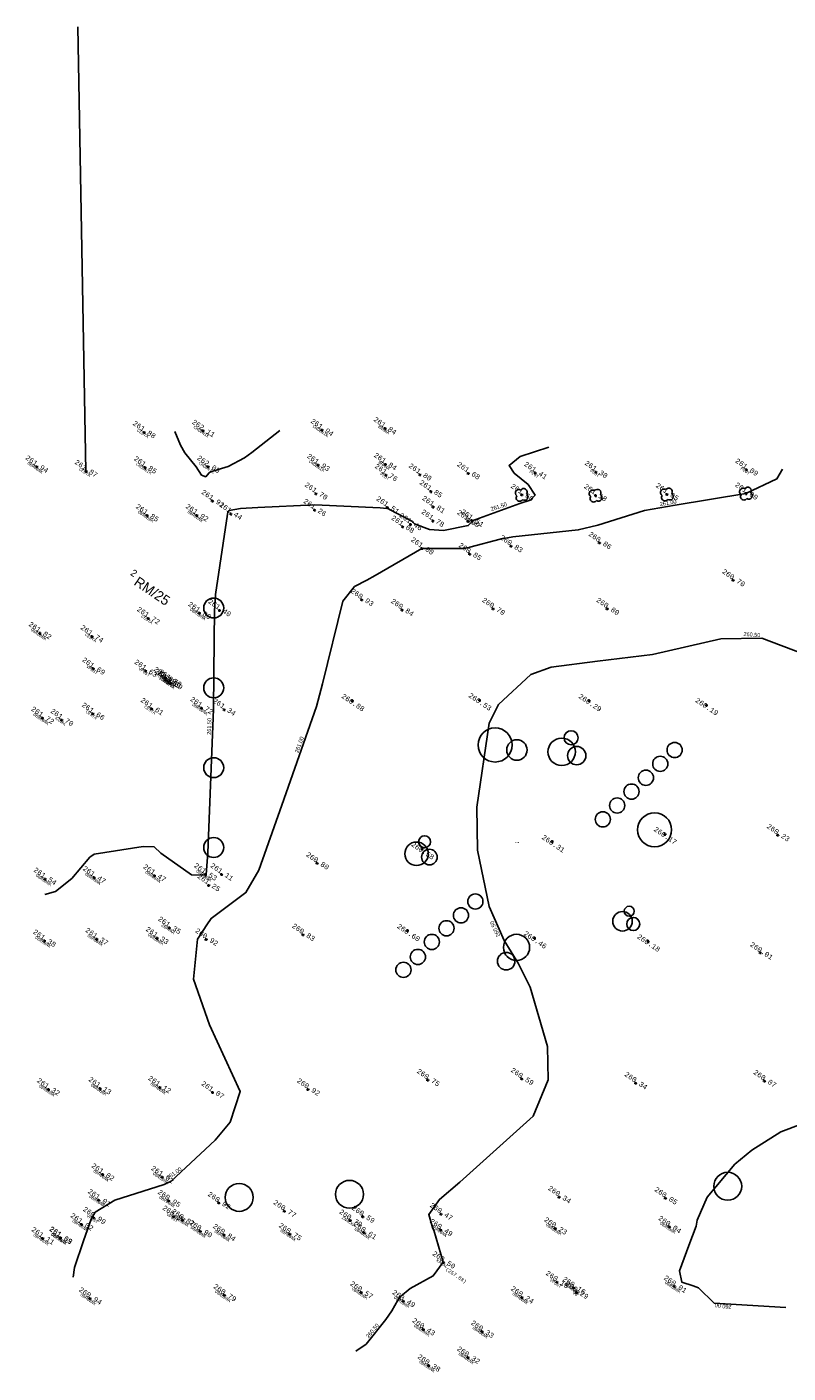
# Model space of a CAD drawing. Extents: x 4743276 to 9726129, y -4307434 to -1665362.
# Tile 119 of 121: x 5190187 to 5266438, y -1855703 to -1720814. Entities that reach past the tile are written whole.
import ezdxf
from ezdxf.enums import TextEntityAlignment as Align

# ---------------------------------------------------------------- set-up
doc = ezdxf.new("R2010")
doc.units = 0
doc.header["$MEASUREMENT"] = 0
doc.layers.get('0').update_dxf_attribs({"linetype": 'CONTINUOUS'})
doc.layers.get('Defpoints').update_dxf_attribs({"color": 61, "linetype": 'CONTINUOUS'})
doc.layers.add('body', color=7, linetype='CONTINUOUS')
doc.layers.add('Výšky', color=64, linetype='CONTINUOUS')
doc.styles.add('MONOTXT', font='MONOTXT', dxfattribs={"height": 0.2})
doc.styles.get("Standard").update_dxf_attribs({"font": 'TXT', "width": 0.612})
doc.styles.add('Style-Arial', font='arial.ttf')

msp = doc.modelspace()

# ---------------------------------------------------------------- linework, layer by layer
at = {"color": 7, "linetype": 'Continuous'}
for centre in [(5239748.765, -1767709.953), (5247155.112, -1767783.022), (5254301.49, -1767667.471), (5262217.919, -1767581.602)]:
    msp.add_circle(centre, 52.5, dxfattribs=at)
for centre, start, end in [((5254497.207, -1767377.308), 326.01211389, 145.99425), ((5261927.756, -1767385.884), 55.99892778, 235.994275), ((5262413.637, -1767291.438), 326.01211389, 145.99425), ((5239458.602, -1767514.236), 55.99892778, 235.994275), ((5239553.047, -1768000.116), 145.99423611, 326.01211667), ((5239944.482, -1767419.79), 326.01211389, 145.99425), ((5240038.928, -1767905.671), 236.00579167, 55.99892778), ((5246864.949, -1767587.305), 55.99892778, 235.994275), ((5246959.395, -1768073.185), 145.99423611, 326.01211667), ((5247350.83, -1767492.859), 326.01211389, 145.99425), ((5247445.275, -1767978.74), 236.00579167, 55.99892778), ((5254011.327, -1767471.753), 55.99892778, 235.994275), ((5254105.772, -1767957.634), 145.99423611, 326.01211667), ((5254591.653, -1767863.188), 236.00579167, 55.99892778), ((5262022.202, -1767871.765), 145.99423611, 326.01211667), ((5262508.082, -1767777.319), 236.00579167, 55.99892778)]:
    msp.add_arc(centre, 350, start, end, dxfattribs=at)
at = {"layer": 'body', "color": 30}
msp.add_line((5196102.409, -1765344.882), (5195275.538, -1720814.249), dxfattribs=at)
at = {"layer": 'body', "color": 1, "linetype": 'Continuous'}
for p, q in [((5201924.876, -1761453.481), (5201786.052, -1761480.466)), ((5201924.876, -1761453.481), (5201897.891, -1761314.658)), ((5201924.876, -1761453.481), (5202063.699, -1761426.497)), ((5201924.876, -1761453.481), (5201951.86, -1761592.304)), ((5207819.531, -1761290.942), (5207680.708, -1761317.927)), ((5207819.531, -1761290.942), (5207792.546, -1761152.119)), ((5207819.531, -1761290.942), (5207958.354, -1761263.958)), ((5207819.531, -1761290.942), (5207846.515, -1761429.765)), ((5219746.142, -1761220.109), (5219607.319, -1761247.094)), ((5219746.142, -1761220.109), (5219719.158, -1761081.286)), ((5219746.142, -1761220.109), (5219884.966, -1761193.125)), ((5219746.142, -1761220.109), (5219773.127, -1761358.932)), ((5226055.931, -1761069.801), (5225917.107, -1761096.785)), ((5226055.931, -1761069.801), (5226028.946, -1760930.978)), ((5226055.931, -1761069.801), (5226194.754, -1761042.816)), ((5226055.931, -1761069.801), (5226082.915, -1761208.624)), ((5191170.151, -1764896.069), (5191031.328, -1764923.053)), ((5191170.151, -1764896.069), (5191143.167, -1764757.246)), ((5191170.151, -1764896.069), (5191308.974, -1764869.084)), ((5191170.151, -1764896.069), (5191197.136, -1765034.892)), ((5196102.409, -1765344.882), (5195963.585, -1765371.867)), ((5196102.409, -1765344.882), (5196075.424, -1765206.059)), ((5196102.409, -1765344.882), (5196241.232, -1765317.898)), ((5196102.409, -1765344.882), (5196129.393, -1765483.705)), ((5202038.086, -1764982.038), (5201899.263, -1765009.023)), ((5202038.086, -1764982.038), (5202011.102, -1764843.215)), ((5202038.086, -1764982.038), (5202176.909, -1764955.054)), ((5202038.086, -1764982.038), (5202065.071, -1765120.861)), ((5208324.85, -1764883.748), (5208186.027, -1764910.733)), ((5208324.85, -1764883.748), (5208297.865, -1764744.925)), ((5208324.85, -1764883.748), (5208463.673, -1764856.764)), ((5208324.85, -1764883.748), (5208351.834, -1765022.571)), ((5219359.983, -1764721.835), (5219221.16, -1764748.82)), ((5219359.983, -1764721.835), (5219332.999, -1764583.012)), ((5219359.983, -1764721.835), (5219498.806, -1764694.851)), ((5219359.983, -1764721.835), (5219386.968, -1764860.659)), ((5226091.205, -1764649.525), (5225952.382, -1764676.509)), ((5226091.205, -1764649.525), (5226064.221, -1764510.701)), ((5226091.205, -1764649.525), (5226230.028, -1764622.54)), ((5226091.205, -1764649.525), (5226118.19, -1764788.348)), ((5226136.101, -1765732.835), (5226109.116, -1765594.012)), ((5229544.747, -1765688.315), (5229405.924, -1765715.299)), ((5229544.747, -1765688.315), (5229517.762, -1765549.492)), ((5229544.747, -1765688.315), (5229683.57, -1765661.33)), ((5229544.747, -1765688.315), (5229571.731, -1765827.138)), ((5234395.849, -1765552.859), (5234257.026, -1765579.843)), ((5234395.849, -1765552.859), (5234368.865, -1765414.036)), ((5234395.849, -1765552.859), (5234534.672, -1765525.874)), ((5234395.849, -1765552.859), (5234422.834, -1765691.682)), ((5241098.032, -1765516.447), (5240959.209, -1765543.431)), ((5241098.032, -1765516.447), (5241071.047, -1765377.624)), ((5241098.032, -1765516.447), (5241236.855, -1765489.462)), ((5241098.032, -1765516.447), (5241125.016, -1765655.27)), ((5247174.558, -1765418.683), (5247035.735, -1765445.668)), ((5247174.558, -1765418.683), (5247147.574, -1765279.86)), ((5247174.558, -1765418.683), (5247313.381, -1765391.699)), ((5247174.558, -1765418.683), (5247201.543, -1765557.506)), ((5262251.095, -1765191.543), (5262112.272, -1765218.527)), ((5262251.095, -1765191.543), (5262224.11, -1765052.72)), ((5262251.095, -1765191.543), (5262389.918, -1765164.559)), ((5262251.095, -1765191.543), (5262278.079, -1765330.366)), ((5226136.101, -1765732.835), (5225997.278, -1765759.82)), ((5226136.101, -1765732.835), (5226274.924, -1765705.851)), ((5226136.101, -1765732.835), (5226163.085, -1765871.658)), ((5208752.285, -1768313.048), (5208613.462, -1768340.033)), ((5208752.285, -1768313.048), (5208725.3, -1768174.225)), ((5208752.285, -1768313.048), (5208891.108, -1768286.064)), ((5208752.285, -1768313.048), (5208779.269, -1768451.871)), ((5219135.05, -1767592.898), (5218996.227, -1767619.883)), ((5219135.05, -1767592.898), (5219108.066, -1767454.075)), ((5219135.05, -1767592.898), (5219273.873, -1767565.914)), ((5219135.05, -1767592.898), (5219162.035, -1767731.721)), ((5230648.889, -1767381.155), (5230510.066, -1767408.14)), ((5230648.889, -1767381.155), (5230621.905, -1767242.332)), ((5230648.889, -1767381.155), (5230787.712, -1767354.171)), ((5230648.889, -1767381.155), (5230675.874, -1767519.978)), ((5239748.765, -1767709.953), (5239609.942, -1767736.938)), ((5239748.765, -1767709.953), (5239721.78, -1767571.13)), ((5239748.765, -1767709.953), (5239887.588, -1767682.969)), ((5239748.765, -1767709.953), (5239775.749, -1767848.776)), ((5247155.112, -1767783.022), (5247016.289, -1767810.007)), ((5247155.112, -1767783.022), (5247128.128, -1767644.199)), ((5247155.112, -1767783.022), (5247293.935, -1767756.038)), ((5247155.112, -1767783.022), (5247182.097, -1767921.845)), ((5254301.49, -1767667.471), (5254162.667, -1767694.455)), ((5254301.49, -1767667.471), (5254274.505, -1767528.648)), ((5254301.49, -1767667.471), (5254440.313, -1767640.486)), ((5254301.49, -1767667.471), (5254328.474, -1767806.294)), ((5262217.919, -1767581.602), (5262079.096, -1767608.586)), ((5262217.919, -1767581.602), (5262190.935, -1767442.779)), ((5262217.919, -1767581.602), (5262356.742, -1767554.617)), ((5262217.919, -1767581.602), (5262244.904, -1767720.425)), ((5202229.536, -1769787.68), (5202202.552, -1769648.857)), ((5207206.496, -1769766.065), (5207179.512, -1769627.242)), ((5210610.694, -1769620.841), (5210471.871, -1769647.826)), ((5210610.694, -1769620.841), (5210583.71, -1769482.018)), ((5210610.694, -1769620.841), (5210749.518, -1769593.857)), ((5210610.694, -1769620.841), (5210637.679, -1769759.664)), ((5218996.918, -1769235.475), (5218858.095, -1769262.459)), ((5218996.918, -1769235.475), (5218969.933, -1769096.651)), ((5218996.918, -1769235.475), (5219135.741, -1769208.49)), ((5218996.918, -1769235.475), (5219023.902, -1769374.298)), ((5226279.446, -1768971.721), (5226140.623, -1768998.705)), ((5226279.446, -1768971.721), (5226252.461, -1768832.897)), ((5226279.446, -1768971.721), (5226418.269, -1768944.736)), ((5226279.446, -1768971.721), (5226306.43, -1769110.544)), ((5230870.773, -1768919.175), (5230731.95, -1768946.159)), ((5230870.773, -1768919.175), (5230843.789, -1768780.352)), ((5230870.773, -1768919.175), (5231009.597, -1768892.191)), ((5230870.773, -1768919.175), (5230897.758, -1769057.998)), ((5202229.536, -1769787.68), (5202090.713, -1769814.665)), ((5202229.536, -1769787.68), (5202368.359, -1769760.696)), ((5202229.536, -1769787.68), (5202256.521, -1769926.503)), ((5207206.496, -1769766.065), (5207067.673, -1769793.05)), ((5207206.496, -1769766.065), (5207345.319, -1769739.081)), ((5207206.496, -1769766.065), (5207233.481, -1769904.889)), ((5227805.763, -1770913.135), (5227666.94, -1770940.12)), ((5227805.763, -1770913.135), (5227778.779, -1770774.312)), ((5227805.763, -1770913.135), (5227944.586, -1770886.151)), ((5227805.763, -1770913.135), (5227832.748, -1771051.958)), ((5228616.688, -1770667.626), (5228477.865, -1770694.61)), ((5228616.688, -1770667.626), (5228589.704, -1770528.803)), ((5228616.688, -1770667.626), (5228755.511, -1770640.641)), ((5228616.688, -1770667.626), (5228643.673, -1770806.449)), ((5230838.777, -1770322.137), (5230699.954, -1770349.121)), ((5230838.777, -1770322.137), (5230811.793, -1770183.314)), ((5230838.777, -1770322.137), (5230977.6, -1770295.152)), ((5230838.777, -1770322.137), (5230865.762, -1770460.96)), ((5234370.699, -1770355.942), (5234231.876, -1770382.926)), ((5234370.699, -1770355.942), (5234343.715, -1770217.119)), ((5234370.699, -1770355.942), (5234509.523, -1770328.957)), ((5234370.699, -1770355.942), (5234397.684, -1770494.765)), ((5234753.042, -1770277.3), (5234614.218, -1770304.285)), ((5234753.042, -1770277.3), (5234726.057, -1770138.477)), ((5234753.042, -1770277.3), (5234891.865, -1770250.316)), ((5234753.042, -1770277.3), (5234780.026, -1770416.123)), ((5247517.298, -1772507.213), (5247490.314, -1772368.39)), ((5229751.597, -1773082.031), (5229612.774, -1773109.016)), ((5229751.597, -1773082.031), (5229724.612, -1772943.208)), ((5229751.597, -1773082.031), (5229890.42, -1773055.047)), ((5229751.597, -1773082.031), (5229778.581, -1773220.854)), ((5234522.718, -1773632.04), (5234383.895, -1773659.024)), ((5234522.718, -1773632.04), (5234495.734, -1773493.216)), ((5234522.718, -1773632.04), (5234661.542, -1773605.055)), ((5234522.718, -1773632.04), (5234549.703, -1773770.863)), ((5238657.041, -1772847.858), (5238518.218, -1772874.842)), ((5238657.041, -1772847.858), (5238630.057, -1772709.035)), ((5238657.041, -1772847.858), (5238795.864, -1772820.873)), ((5238657.041, -1772847.858), (5238684.026, -1772986.681)), ((5247517.298, -1772507.213), (5247378.475, -1772534.198)), ((5247517.298, -1772507.213), (5247656.121, -1772480.229)), ((5247517.298, -1772507.213), (5247544.283, -1772646.036)), ((5260907.642, -1776257.086), (5260768.819, -1776284.07)), ((5260907.642, -1776257.086), (5260880.657, -1776118.263)), ((5260907.642, -1776257.086), (5261046.465, -1776230.101)), ((5260907.642, -1776257.086), (5260934.626, -1776395.909)), ((5209467.789, -1779298.202), (5209440.805, -1779159.379)), ((5223699.149, -1778213.903), (5223560.326, -1778240.887)), ((5223699.149, -1778213.903), (5223672.165, -1778075.08)), ((5223699.149, -1778213.903), (5223837.972, -1778186.918)), ((5223699.149, -1778213.903), (5223726.134, -1778352.726)), ((5227746.038, -1779236.765), (5227719.053, -1779097.942)), ((5236854.174, -1779115.185), (5236715.351, -1779142.169)), ((5236854.174, -1779115.185), (5236827.189, -1778976.362)), ((5236854.174, -1779115.185), (5236992.997, -1779088.2)), ((5236854.174, -1779115.185), (5236881.158, -1779254.008)), ((5248301.404, -1779116.644), (5248162.581, -1779143.628)), ((5248301.404, -1779116.644), (5248274.42, -1778977.821)), ((5248301.404, -1779116.644), (5248440.227, -1779089.66)), ((5248301.404, -1779116.644), (5248328.389, -1779255.467)), ((5202342.463, -1780085.341), (5202203.64, -1780112.326)), ((5202342.463, -1780085.341), (5202315.479, -1779946.518)), ((5202342.463, -1780085.341), (5202481.286, -1780058.357)), ((5202342.463, -1780085.341), (5202369.448, -1780224.164)), ((5207453.61, -1779560.777), (5207314.787, -1779587.762)), ((5207453.61, -1779560.777), (5207426.625, -1779421.954)), ((5207453.61, -1779560.777), (5207592.433, -1779533.793)), ((5207453.61, -1779560.777), (5207480.594, -1779699.6)), ((5209467.789, -1779298.202), (5209328.966, -1779325.186)), ((5209467.789, -1779298.202), (5209606.612, -1779271.217)), ((5209467.789, -1779298.202), (5209494.774, -1779437.025)), ((5227746.038, -1779236.765), (5227607.215, -1779263.75)), ((5227746.038, -1779236.765), (5227884.861, -1779209.781)), ((5227746.038, -1779236.765), (5227773.022, -1779375.588)), ((5191490.665, -1781579.546), (5191351.842, -1781606.53)), ((5191490.665, -1781579.546), (5191463.681, -1781440.723)), ((5191490.665, -1781579.546), (5191629.488, -1781552.561)), ((5191490.665, -1781579.546), (5191517.65, -1781718.369)), ((5196702.828, -1781915.603), (5196675.844, -1781776.78)), ((5196702.828, -1781915.603), (5196564.005, -1781942.588)), ((5196702.828, -1781915.603), (5196841.651, -1781888.619)), ((5196702.828, -1781915.603), (5196729.813, -1782054.426)), ((5196825.545, -1785122.481), (5196686.722, -1785149.466)), ((5196825.545, -1785122.481), (5196798.56, -1784983.658)), ((5196825.545, -1785122.481), (5196964.368, -1785095.497)), ((5196825.545, -1785122.481), (5196852.529, -1785261.304)), ((5202063.531, -1785350.511), (5201924.708, -1785377.495)), ((5202063.531, -1785350.511), (5202036.547, -1785211.688)), ((5202063.531, -1785350.511), (5202202.354, -1785323.526)), ((5202063.531, -1785350.511), (5202090.516, -1785489.334)), ((5203983.734, -1786053.451), (5203956.75, -1785914.628)), ((5203983.734, -1786053.451), (5203844.911, -1786080.435)), ((5204091.058, -1786260.938), (5203952.235, -1786287.922)), ((5203983.734, -1786053.451), (5204122.558, -1786026.467)), ((5203983.734, -1786053.451), (5204010.719, -1786192.274)), ((5204091.058, -1786260.938), (5204064.073, -1786122.115)), ((5204091.058, -1786260.938), (5204229.881, -1786233.953)), ((5204091.058, -1786260.938), (5204118.042, -1786399.761)), ((5204414.151, -1786470.424), (5204275.328, -1786497.408)), ((5204509.504, -1786327.27), (5204370.68, -1786354.255)), ((5204414.151, -1786470.424), (5204387.167, -1786331.601)), ((5204414.151, -1786470.424), (5204552.974, -1786443.439)), ((5204414.151, -1786470.424), (5204441.136, -1786609.247)), ((5204590.948, -1786601.737), (5204452.125, -1786628.721)), ((5204509.504, -1786327.27), (5204482.519, -1786188.447)), ((5204509.504, -1786327.27), (5204648.327, -1786300.286)), ((5204509.504, -1786327.27), (5204536.488, -1786466.093)), ((5204590.948, -1786601.737), (5204563.963, -1786462.914)), ((5204590.948, -1786601.737), (5204729.771, -1786574.752)), ((5204590.948, -1786601.737), (5204617.932, -1786740.56)), ((5222788.678, -1788360.917), (5222649.855, -1788387.901)), ((5222788.678, -1788360.917), (5222761.693, -1788222.094)), ((5222788.678, -1788360.917), (5222927.501, -1788333.932)), ((5222788.678, -1788360.917), (5222815.662, -1788499.74)), ((5235515.73, -1788290.808), (5235376.907, -1788317.792)), ((5235515.73, -1788290.808), (5235488.745, -1788151.985)), ((5235515.73, -1788290.808), (5235654.553, -1788263.823)), ((5235515.73, -1788290.808), (5235542.714, -1788429.631)), ((5246519.844, -1788376.96), (5246381.021, -1788403.944)), ((5246519.844, -1788376.96), (5246492.86, -1788238.136)), ((5246519.844, -1788376.96), (5246658.668, -1788349.975)), ((5246519.844, -1788376.96), (5246546.829, -1788515.783)), ((5191752.05, -1790069.106), (5191725.066, -1789930.283)), ((5196768.118, -1789637.219), (5196629.294, -1789664.203)), ((5196768.118, -1789637.219), (5196741.133, -1789498.396)), ((5196768.118, -1789637.219), (5196906.941, -1789610.234)), ((5196768.118, -1789637.219), (5196795.102, -1789776.042)), ((5202645.98, -1789143.706), (5202507.157, -1789170.69)), ((5202645.98, -1789143.706), (5202618.996, -1789004.883)), ((5202645.98, -1789143.706), (5202784.803, -1789116.721)), ((5202645.98, -1789143.706), (5202672.965, -1789282.529)), ((5207680.264, -1789087.177), (5207541.441, -1789114.162)), ((5207680.264, -1789087.177), (5207653.279, -1788948.354)), ((5207680.264, -1789087.177), (5207819.087, -1789060.193)), ((5207680.264, -1789087.177), (5207707.248, -1789226)), ((5209948.981, -1789248.389), (5209810.158, -1789275.373)), ((5209948.981, -1789248.389), (5209921.996, -1789109.566)), ((5209948.981, -1789248.389), (5210087.804, -1789221.404)), ((5209948.981, -1789248.389), (5209975.965, -1789387.212)), ((5258250.534, -1788787.94), (5258111.711, -1788814.925)), ((5258250.534, -1788787.94), (5258223.55, -1788649.117)), ((5258250.534, -1788787.94), (5258389.357, -1788760.956)), ((5258250.534, -1788787.94), (5258277.519, -1788926.763)), ((5191752.05, -1790069.106), (5191613.227, -1790096.091)), ((5191752.05, -1790069.106), (5191890.873, -1790042.122)), ((5191752.05, -1790069.106), (5191779.035, -1790207.929)), ((5193669.431, -1790268.356), (5193530.608, -1790295.341)), ((5193669.431, -1790268.356), (5193642.447, -1790129.533)), ((5193669.431, -1790268.356), (5193808.254, -1790241.372)), ((5193669.431, -1790268.356), (5193696.416, -1790407.179)), ((5254105.396, -1801723.504), (5253966.573, -1801750.488)), ((5254105.396, -1801723.504), (5254078.412, -1801584.681)), ((5254105.396, -1801723.504), (5254244.219, -1801696.519)), ((5254105.396, -1801723.504), (5254132.38, -1801862.327)), ((5265389.608, -1801805.124), (5265250.785, -1801832.108)), ((5265389.608, -1801805.124), (5265362.623, -1801666.301)), ((5265389.608, -1801805.124), (5265528.431, -1801778.139)), ((5265389.608, -1801805.124), (5265416.592, -1801943.947)), ((5229770.61, -1803212.17), (5229631.787, -1803239.155)), ((5229770.61, -1803212.17), (5229743.626, -1803073.347)), ((5229770.61, -1803212.17), (5229909.433, -1803185.186)), ((5229770.61, -1803212.17), (5229797.595, -1803350.993)), ((5242810.244, -1802474.774), (5242671.421, -1802501.759)), ((5242810.244, -1802474.774), (5242783.26, -1802335.951)), ((5242810.244, -1802474.774), (5242949.067, -1802447.79)), ((5242810.244, -1802474.774), (5242837.229, -1802613.597)), ((5219222.379, -1804618.764), (5219083.556, -1804645.748)), ((5219222.379, -1804618.764), (5219195.394, -1804479.941)), ((5219222.379, -1804618.764), (5219361.202, -1804591.779)), ((5219222.379, -1804618.764), (5219249.363, -1804757.587)), ((5191999.254, -1806204.967), (5191972.27, -1806066.144)), ((5196932.473, -1806065.795), (5196793.65, -1806092.779)), ((5196932.473, -1806065.795), (5196905.489, -1805926.972)), ((5196932.473, -1806065.795), (5197071.296, -1806038.81)), ((5196932.473, -1806065.795), (5196959.458, -1806204.618)), ((5202974.531, -1805879.646), (5202835.708, -1805906.631)), ((5202974.531, -1805879.646), (5202947.547, -1805740.823)), ((5202974.531, -1805879.646), (5203113.354, -1805852.662)), ((5202974.531, -1805879.646), (5203001.516, -1806018.469)), ((5208065.755, -1805756.583), (5207926.932, -1805783.568)), ((5208065.755, -1805756.583), (5208038.77, -1805617.76)), ((5208065.755, -1805756.583), (5208204.578, -1805729.599)), ((5208065.755, -1805756.583), (5208092.739, -1805895.406)), ((5209686.07, -1805754.254), (5209547.247, -1805781.238)), ((5209686.07, -1805754.254), (5209659.086, -1805615.431)), ((5209686.07, -1805754.254), (5209824.894, -1805727.269)), ((5209686.07, -1805754.254), (5209713.055, -1805893.077)), ((5191999.254, -1806204.967), (5191860.431, -1806231.951)), ((5191999.254, -1806204.967), (5192138.077, -1806177.982)), ((5191999.254, -1806204.967), (5192026.239, -1806343.79)), ((5208392.709, -1806841.975), (5208253.886, -1806868.959)), ((5208392.709, -1806841.975), (5208365.724, -1806703.151)), ((5208392.709, -1806841.975), (5208531.532, -1806814.99)), ((5208392.709, -1806841.975), (5208419.693, -1806980.798)), ((5204463.106, -1811106.672), (5204324.283, -1811133.656)), ((5204463.106, -1811106.672), (5204436.121, -1810967.848)), ((5204463.106, -1811106.672), (5204601.929, -1811079.687)), ((5204463.106, -1811106.672), (5204490.09, -1811245.495)), ((5228310.745, -1811392.323), (5228171.922, -1811419.307)), ((5228310.745, -1811392.323), (5228283.76, -1811253.5)), ((5228310.745, -1811392.323), (5228449.568, -1811365.338)), ((5228310.745, -1811392.323), (5228337.729, -1811531.146)), ((5191933.818, -1812405.42), (5191794.995, -1812432.404)), ((5191933.818, -1812405.42), (5191906.833, -1812266.597)), ((5191933.818, -1812405.42), (5192072.641, -1812378.435)), ((5191933.818, -1812405.42), (5191960.802, -1812544.243)), ((5197178.384, -1812237.423), (5197039.561, -1812264.407)), ((5197178.384, -1812237.423), (5197151.4, -1812098.6)), ((5197178.384, -1812237.423), (5197317.207, -1812210.438)), ((5197178.384, -1812237.423), (5197205.369, -1812376.246)), ((5203222.191, -1812138.096), (5203083.368, -1812165.08)), ((5203222.191, -1812138.096), (5203195.207, -1811999.272)), ((5203222.191, -1812138.096), (5203361.014, -1812111.111)), ((5203222.191, -1812138.096), (5203249.176, -1812276.919)), ((5208123.254, -1812252.251), (5207984.431, -1812279.236)), ((5208123.254, -1812252.251), (5208096.269, -1812113.428)), ((5208123.254, -1812252.251), (5208262.077, -1812225.267)), ((5208123.254, -1812252.251), (5208150.238, -1812391.074)), ((5217827.109, -1811778.602), (5217688.286, -1811805.587)), ((5217827.109, -1811778.602), (5217800.125, -1811639.779)), ((5217827.109, -1811778.602), (5217965.932, -1811751.618)), ((5217827.109, -1811778.602), (5217854.094, -1811917.425)), ((5241033.948, -1812136.227), (5240895.125, -1812163.212)), ((5241033.948, -1812136.227), (5241006.964, -1811997.404)), ((5241033.948, -1812136.227), (5241172.771, -1812109.243)), ((5241033.948, -1812136.227), (5241060.933, -1812275.05)), ((5252432.184, -1812478.567), (5252293.361, -1812505.552)), ((5252432.184, -1812478.567), (5252405.2, -1812339.744)), ((5252432.184, -1812478.567), (5252571.007, -1812451.583)), ((5252432.184, -1812478.567), (5252459.169, -1812617.39)), ((5263649.466, -1813601.845), (5263510.643, -1813628.83)), ((5263649.466, -1813601.845), (5263622.482, -1813463.022)), ((5263649.466, -1813601.845), (5263788.289, -1813574.861)), ((5263649.466, -1813601.845), (5263676.451, -1813740.668)), ((5230335.52, -1826337.188), (5230196.697, -1826364.172)), ((5230335.52, -1826337.188), (5230308.535, -1826198.365)), ((5230335.52, -1826337.188), (5230474.343, -1826310.203)), ((5230335.52, -1826337.188), (5230362.504, -1826476.011)), ((5239732.057, -1826224.379), (5239593.234, -1826251.363)), ((5239732.057, -1826224.379), (5239705.072, -1826085.555)), ((5239732.057, -1826224.379), (5239870.88, -1826197.394)), ((5239732.057, -1826224.379), (5239759.041, -1826363.202)), ((5264032.688, -1826435.154), (5264005.703, -1826296.33)), ((5192326.976, -1827298.414), (5192188.153, -1827325.398)), ((5192326.976, -1827298.414), (5192299.992, -1827159.591)), ((5192326.976, -1827298.414), (5192465.8, -1827271.429)), ((5192326.976, -1827298.414), (5192353.961, -1827437.237)), ((5197513.156, -1827208.037), (5197374.333, -1827235.022)), ((5197513.156, -1827208.037), (5197486.172, -1827069.214)), ((5197513.156, -1827208.037), (5197651.979, -1827181.053)), ((5197513.156, -1827208.037), (5197540.14, -1827346.861)), ((5203493.859, -1827084.239), (5203355.036, -1827111.224)), ((5203493.859, -1827084.239), (5203466.874, -1826945.416)), ((5203493.859, -1827084.239), (5203632.682, -1827057.255)), ((5203493.859, -1827084.239), (5203520.843, -1827223.062)), ((5208769.406, -1827598.146), (5208630.583, -1827625.131)), ((5208769.406, -1827598.146), (5208742.421, -1827459.323)), ((5208769.406, -1827598.146), (5208908.229, -1827571.162)), ((5208769.406, -1827598.146), (5208796.39, -1827736.969)), ((5218317.117, -1827277.307), (5218178.293, -1827304.292)), ((5218317.117, -1827277.307), (5218290.132, -1827138.484)), ((5218317.117, -1827277.307), (5218455.94, -1827250.323)), ((5218317.117, -1827277.307), (5218344.101, -1827416.13)), ((5251144.478, -1826661.928), (5251005.655, -1826688.912)), ((5251144.478, -1826661.928), (5251117.493, -1826523.105)), ((5251144.478, -1826661.928), (5251283.301, -1826634.943)), ((5251144.478, -1826661.928), (5251171.462, -1826800.751)), ((5264032.688, -1826435.154), (5263893.865, -1826462.138)), ((5264032.688, -1826435.154), (5264171.511, -1826408.169)), ((5264032.688, -1826435.154), (5264059.672, -1826573.977)), ((5197768.325, -1835821.264), (5197629.502, -1835848.249)), ((5197768.325, -1835821.264), (5197741.341, -1835682.441)), ((5197768.325, -1835821.264), (5197907.148, -1835794.28)), ((5197768.325, -1835821.264), (5197795.309, -1835960.087)), ((5203739.19, -1836080.439), (5203600.367, -1836107.423)), ((5203739.19, -1836080.439), (5203712.206, -1835941.616)), ((5203739.19, -1836080.439), (5203878.013, -1836053.454)), ((5203739.19, -1836080.439), (5203766.175, -1836219.262)), ((5197362.635, -1838370.173), (5197223.812, -1838397.158)), ((5197362.635, -1838370.173), (5197335.651, -1838231.35)), ((5197362.635, -1838370.173), (5197501.459, -1838343.189)), ((5197362.635, -1838370.173), (5197389.62, -1838508.996)), ((5204369.621, -1838438.031), (5204230.798, -1838465.016)), ((5204369.621, -1838438.031), (5204342.637, -1838299.208)), ((5204369.621, -1838438.031), (5204508.444, -1838411.047)), ((5204369.621, -1838438.031), (5204396.606, -1838576.854)), ((5209369.703, -1838653.957), (5209342.719, -1838515.134)), ((5243491.032, -1838069.429), (5243352.209, -1838096.414)), ((5243491.032, -1838069.429), (5243464.048, -1837930.606)), ((5243491.032, -1838069.429), (5243629.855, -1838042.445)), ((5243491.032, -1838069.429), (5243518.016, -1838208.252)), ((5254124.203, -1838177.982), (5253985.38, -1838204.966)), ((5254124.203, -1838177.982), (5254097.219, -1838039.159)), ((5254124.203, -1838177.982), (5254263.026, -1838150.997)), ((5254124.203, -1838177.982), (5254151.188, -1838316.805)), ((5209369.703, -1838653.957), (5209230.88, -1838680.941)), ((5209369.703, -1838653.957), (5209508.526, -1838626.972)), ((5209369.703, -1838653.957), (5209396.688, -1838792.78)), ((5215962.607, -1839489.51), (5215823.784, -1839516.494)), ((5215962.607, -1839489.51), (5215935.622, -1839350.687)), ((5215962.607, -1839489.51), (5216101.43, -1839462.525)), ((5215962.607, -1839489.51), (5215989.591, -1839628.333)), ((5231650.427, -1839776.008), (5231511.604, -1839802.992)), ((5231650.427, -1839776.008), (5231623.442, -1839637.185)), ((5231650.427, -1839776.008), (5231789.25, -1839749.023)), ((5231650.427, -1839776.008), (5231677.411, -1839914.831)), ((5195663.928, -1840815.291), (5195525.105, -1840842.276)), ((5195663.928, -1840815.291), (5195636.943, -1840676.468)), ((5195663.928, -1840815.291), (5195802.751, -1840788.307)), ((5195663.928, -1840815.291), (5195690.912, -1840954.114)), ((5196863.732, -1840154.19), (5196724.909, -1840181.174)), ((5196863.732, -1840154.19), (5196836.748, -1840015.367)), ((5196863.732, -1840154.19), (5197002.555, -1840127.206)), ((5196863.732, -1840154.19), (5196890.717, -1840293.013)), ((5204858.829, -1840035.741), (5204720.006, -1840062.726)), ((5204858.829, -1840035.741), (5204831.845, -1839896.918)), ((5204858.829, -1840035.741), (5204997.652, -1840008.757)), ((5204858.829, -1840035.741), (5204885.814, -1840174.564)), ((5205767.857, -1840369.046), (5205629.034, -1840396.03)), ((5205767.857, -1840369.046), (5205740.873, -1840230.223)), ((5205767.857, -1840369.046), (5205906.68, -1840342.061)), ((5205767.857, -1840369.046), (5205794.842, -1840507.869)), ((5222557.78, -1840418.266), (5222418.957, -1840445.25)), ((5222557.78, -1840418.266), (5222530.795, -1840279.443)), ((5222557.78, -1840418.266), (5222696.603, -1840391.282)), ((5222557.78, -1840418.266), (5222584.764, -1840557.089)), ((5223815.448, -1840032.613), (5223676.625, -1840059.598)), ((5223815.448, -1840032.613), (5223788.464, -1839893.79)), ((5223815.448, -1840032.613), (5223954.271, -1840005.629)), ((5223815.448, -1840032.613), (5223842.432, -1840171.436)), ((5231626.305, -1841364.007), (5231599.32, -1841225.184)), ((5243091.033, -1841207.192), (5242952.209, -1841234.176)), ((5243091.033, -1841207.192), (5243064.048, -1841068.369)), ((5243091.033, -1841207.192), (5243229.856, -1841180.208)), ((5243091.033, -1841207.192), (5243118.017, -1841346.015)), ((5254517.719, -1841058.492), (5254378.896, -1841085.476)), ((5254517.719, -1841058.492), (5254490.734, -1840919.669)), ((5254517.719, -1841058.492), (5254656.542, -1841031.507)), ((5254517.719, -1841058.492), (5254544.703, -1841197.315)), ((5191763.384, -1842220.347), (5191624.561, -1842247.331)), ((5191763.384, -1842220.347), (5191736.4, -1842081.524)), ((5191763.384, -1842220.347), (5191902.207, -1842193.362)), ((5191763.384, -1842220.347), (5191790.369, -1842359.17)), ((5193543.041, -1842140.943), (5193404.218, -1842167.927)), ((5193544.484, -1842181.722), (5193405.661, -1842208.706)), ((5193543.041, -1842140.943), (5193516.056, -1842002.12)), ((5193544.484, -1842181.722), (5193517.5, -1842042.899)), ((5193543.041, -1842140.943), (5193681.864, -1842113.958)), ((5193543.041, -1842140.943), (5193570.025, -1842279.766)), ((5193544.484, -1842181.722), (5193683.307, -1842154.737)), ((5193544.484, -1842181.722), (5193571.469, -1842320.545)), ((5207509.457, -1841479.84), (5207370.634, -1841506.825)), ((5207509.457, -1841479.84), (5207482.473, -1841341.017)), ((5207509.457, -1841479.84), (5207648.28, -1841452.856)), ((5207509.457, -1841479.84), (5207536.442, -1841618.663)), ((5209907.592, -1841865.854), (5209768.769, -1841892.838)), ((5209907.592, -1841865.854), (5209880.607, -1841727.031)), ((5209907.592, -1841865.854), (5210046.415, -1841838.869)), ((5209907.592, -1841865.854), (5209934.576, -1842004.677)), ((5216505.41, -1841792.821), (5216366.587, -1841819.806)), ((5216505.41, -1841792.821), (5216478.426, -1841653.998)), ((5216505.41, -1841792.821), (5216644.233, -1841765.837)), ((5216505.41, -1841792.821), (5216532.395, -1841931.644)), ((5223941.079, -1841623.919), (5223802.256, -1841650.903)), ((5223941.079, -1841623.919), (5223914.095, -1841485.096)), ((5223941.079, -1841623.919), (5224079.902, -1841596.934)), ((5223941.079, -1841623.919), (5223968.064, -1841762.742)), ((5231626.305, -1841364.007), (5231487.482, -1841390.992)), ((5231626.305, -1841364.007), (5231765.128, -1841337.023)), ((5231626.305, -1841364.007), (5231653.289, -1841502.83)), ((5231875.867, -1844604.576), (5231737.044, -1844631.561)), ((5231875.867, -1844604.576), (5231848.883, -1844465.753)), ((5231875.867, -1844604.576), (5232014.691, -1844577.592)), ((5231875.867, -1844604.576), (5231902.852, -1844743.399)), ((5243274.329, -1846597.175), (5243135.506, -1846624.159)), ((5243274.329, -1846597.175), (5243247.345, -1846458.352)), ((5243274.329, -1846597.175), (5243413.152, -1846570.19)), ((5243274.329, -1846597.175), (5243301.314, -1846735.998)), ((5209952.895, -1847898.552), (5209814.072, -1847925.536)), ((5209952.895, -1847898.552), (5209925.911, -1847759.729)), ((5209952.895, -1847898.552), (5210091.718, -1847871.567)), ((5209952.895, -1847898.552), (5209979.88, -1848037.375)), ((5223650.958, -1847624.571), (5223512.134, -1847651.555)), ((5223650.958, -1847624.571), (5223623.973, -1847485.748)), ((5223650.958, -1847624.571), (5223789.781, -1847597.586)), ((5223650.958, -1847624.571), (5223677.942, -1847763.394)), ((5244942.021, -1847168.393), (5244803.198, -1847195.377)), ((5244942.021, -1847168.393), (5244915.036, -1847029.57)), ((5244942.021, -1847168.393), (5245080.844, -1847141.408)), ((5244942.021, -1847168.393), (5244969.005, -1847307.216)), ((5245220.945, -1847647.228), (5245082.122, -1847674.213)), ((5245220.945, -1847647.228), (5245193.961, -1847508.405)), ((5245220.945, -1847647.228), (5245359.768, -1847620.244)), ((5245220.945, -1847647.228), (5245247.929, -1847786.051)), ((5255017.282, -1846997.128), (5254878.459, -1847024.112)), ((5255017.282, -1846997.128), (5254990.298, -1846858.305)), ((5255017.282, -1846997.128), (5255156.105, -1846970.143)), ((5255017.282, -1846997.128), (5255044.267, -1847135.951)), ((5196478.101, -1848224.219), (5196339.278, -1848251.204)), ((5196478.101, -1848224.219), (5196451.116, -1848085.396)), ((5196478.101, -1848224.219), (5196616.924, -1848197.235)), ((5196478.101, -1848224.219), (5196505.085, -1848363.042)), ((5227876.453, -1848495.3), (5227737.63, -1848522.284)), ((5227876.453, -1848495.3), (5227849.469, -1848356.477)), ((5227876.453, -1848495.3), (5228015.276, -1848468.315)), ((5227876.453, -1848495.3), (5227903.437, -1848634.123)), ((5239760.589, -1848124.417), (5239621.766, -1848151.401)), ((5239760.589, -1848124.417), (5239733.604, -1847985.594)), ((5239760.589, -1848124.417), (5239899.412, -1848097.433)), ((5239760.589, -1848124.417), (5239787.573, -1848263.24)), ((5229886.952, -1851322.984), (5229748.129, -1851349.969)), ((5229886.952, -1851322.984), (5229859.967, -1851184.161)), ((5229886.952, -1851322.984), (5230025.775, -1851296)), ((5229886.952, -1851322.984), (5229913.936, -1851461.807)), ((5235762.302, -1851550.301), (5235623.479, -1851577.285)), ((5235762.302, -1851550.301), (5235735.317, -1851411.478)), ((5235762.302, -1851550.301), (5235901.125, -1851523.316)), ((5235762.302, -1851550.301), (5235789.286, -1851689.124)), ((5234360.103, -1854145.962), (5234221.28, -1854172.946)), ((5234360.103, -1854145.962), (5234333.119, -1854007.139)), ((5234360.103, -1854145.962), (5234498.926, -1854118.977)), ((5234360.103, -1854145.962), (5234387.088, -1854284.785)), ((5230406.537, -1854944.712), (5230267.714, -1854971.696)), ((5230406.537, -1854944.712), (5230379.552, -1854805.889)), ((5230406.537, -1854944.712), (5230545.36, -1854917.727)), ((5230406.537, -1854944.712), (5230433.521, -1855083.535))]:
    msp.add_line(p, q, dxfattribs=at)
at = {"layer": 'Defpoints', "color": 72}
for centre, radius in [((5208897.805, -1779039.628), 1000), ((5208897.805, -1787039.628), 1000), ((5208897.805, -1795039.628), 1000), ((5208897.805, -1803039.628), 1000), ((5260389.588, -1836983.559), 1400), ((5211447.588, -1838104.309), 1400), ((5222503.428, -1837789.949), 1400)]:
    msp.add_circle(centre, radius, dxfattribs=at)
at = {"layer": 'Defpoints', "color": 2}
for centre, radius in [((5237085.327, -1792767.011), 1705.16), ((5239272.914, -1793268.598), 1023.096), ((5243757.132, -1793447.441), 1373.254), ((5244699.896, -1792041.578), 698.821), ((5255073.152, -1793270.304), 760.997), ((5245265.958, -1793830.223), 915.125), ((5253634.747, -1794659.905), 760.997), ((5252196.342, -1796049.505), 760.997), ((5250757.936, -1797439.106), 760.997), ((5249319.531, -1798828.707), 760.997), ((5247881.126, -1800218.307), 760.997), ((5253068.228, -1801265.774), 1705.16), ((5230023.43, -1802463.16), 598.99), ((5229215.347, -1803668.187), 1177.075), ((5230508.626, -1803996.285), 784.392), ((5235108.581, -1808448.383), 760.997), ((5233670.175, -1809837.984), 760.997), ((5249850.257, -1810431.011), 980.896), ((5250523.659, -1809426.822), 499.158), ((5250927.989, -1810704.426), 653.66), ((5232217.326, -1811131.374), 760.997), ((5230750.071, -1812501.719), 760.997), ((5239233.13, -1813048.648), 1311.662), ((5229354.959, -1814006.786), 760.997), ((5238199.955, -1814430.73), 874.441), ((5227902.11, -1815300.176), 760.997)]:
    msp.add_circle(centre, radius, dxfattribs=at)
at = {"layer": 'Výšky', "color": 34, "linetype": 'Continuous'}
for points in [[(5215536.325, -1761245.319), (5212728.833, -1763470.876), (5211977.491, -1763991.663), (5210356.078, -1764853.41), (5208571.149, -1765394.857), (5208404.074, -1765517.376), (5208095.617, -1765883.479), (5207686.558, -1765730.247), (5207132.681, -1764902.261), (5206021.451, -1763491.777), (5205580.485, -1762720.24), (5205000.083, -1761368.605)], [(5265875.918, -1765125.171), (5265315.675, -1766097.041), (5262217.919, -1767581.602), (5255128.567, -1768742.809), (5252043.711, -1769278.334), (5247382.076, -1770740.568), (5245421.677, -1771213.114), (5238854.553, -1771918.403), (5237591.361, -1772145.934), (5234569.401, -1772949.446), (5234492.72, -1772973.716), (5233902.241, -1773074.807), (5229751.597, -1773082.031), (5225073.902, -1775769.806), (5224248.984, -1776243.502), (5223004.893, -1776888), (5221846.492, -1778355.039), (5219800.023, -1786637.69), (5219206.191, -1788896.856), (5215717.267, -1798808.371), (5213428.048, -1805308.541), (5212127.827, -1807561.666), (5208630.583, -1810141.002), (5208196.998, -1810771.302), (5207392.277, -1812023.363), (5207286.027, -1812232.745), (5206881.096, -1816230.834), (5208483.372, -1820793.934), (5211556.212, -1827504.498), (5210551.555, -1830544.412), (5209028.167, -1832368.373), (5204631.728, -1836488.262), (5203932.473, -1836804.269), (5199004.487, -1838385.989), (5197020.134, -1839595.058), (5196615.87, -1840290.972), (5195843.427, -1842446.55), (5194969.189, -1845116.07), (5194814.342, -1846105.664)]]:
    msp.add_lwpolyline(points, dxfattribs=at)
at = {"layer": 'Výšky', "color": 30, "linetype": 'Continuous', "flags": 128}
for points in [[(5242464.078, -1762938.618), (5239585.174, -1763855.51), (5238495.063, -1764747.408), (5239006.167, -1765527.597), (5240398.495, -1766653.698), (5241095.524, -1767723.34), (5240596.854, -1768233.748), (5239564.908, -1768576.245), (5234805.001, -1770311.141), (5234745.226, -1770389.032), (5234390.32, -1770779.291), (5231902.533, -1771277.274), (5230509.468, -1771159.074), (5228999.762, -1770607.571), (5228867.08, -1770473.446), (5228799.681, -1770371.292), (5226579.749, -1769189.959), (5226392.384, -1769115.446), (5226251.444, -1769072.249), (5225574.829, -1768997.031), (5219040.834, -1768705.411), (5213313.104, -1768978.13), (5211570.196, -1769083.527), (5210443.108, -1769273.797), (5210327.762, -1769421.557), (5210264.199, -1769635.608), (5209088.424, -1777698.59), (5208974.584, -1779362.376), (5208940.456, -1782184.825), (5208862.169, -1789171.507), (5208316.425, -1803562.681), (5208146.464, -1805756.742), (5208083.74, -1805815.757), (5206684.075, -1805789.603), (5203611.438, -1803604.904), (5202917.601, -1802970.448), (5201844.496, -1802923.317), (5196908.865, -1803713.426), (5196504.896, -1803995.806), (5194695.826, -1806128.859), (5193051.56, -1807431.017), (5191982.828, -1807754.733)], [(5267962.705, -1783639.31), (5263793.089, -1782077.717), (5259699.86, -1782135.73), (5252842.893, -1783714.226), (5247331.624, -1784374.193), (5242700.256, -1784958.21), (5240664.33, -1785704.965), (5237413.86, -1788705.791), (5236494.206, -1790593.203), (5235241.525, -1799007.045), (5235327.437, -1803297.755), (5236494.808, -1808940.184), (5238000.654, -1812358.676), (5239400.585, -1814643.049), (5240607.528, -1817020.402), (5242321.41, -1822988), (5242393.276, -1826325.863), (5240916.416, -1829956.761), (5233568.25, -1836560.753), (5231506.684, -1838302.757), (5230434.291, -1839815.747), (5230851.536, -1841232.233), (5230940.005, -1841387.198), (5231875.867, -1844604.576), (5230885.38, -1845958.653), (5228568.449, -1847219.517), (5227605.26, -1848022.885), (5227333.167, -1848383.361), (5226732.737, -1849452.364), (5226153.007, -1850335.097), (5224156.912, -1852791.919), (5223135.721, -1853504.743)]]:
    msp.add_lwpolyline(points, dxfattribs=at)
at = {"layer": 'Výšky', "color": 1, "linetype": 'Continuous'}
msp.add_lwpolyline([(5273074.965, -1828746.722), (5265719.129, -1831538.717), (5262806.655, -1833351.77), (5261111.12, -1834773.008), (5258320.356, -1838063.945), (5257322.435, -1840371.403), (5257220.113, -1840982.693), (5256482.383, -1842920.777), (5255553.153, -1845462.917), (5255799.873, -1846605.854), (5256927.64, -1846956.428), (5257461.898, -1847147.919), (5259046.719, -1848682.495), (5266199.811, -1849120.301)], dxfattribs=at)

# ---------------------------------------------------------------- texts
at = {"color": 2, "linetype": 'Continuous', "style": 'MONOTXT'}
for s, p in [('CESTA', (5201883.424, -1761425.522)), ('CHODNIK', (5207756.524, -1761248.444)), ('CHODNIK', (5219683.136, -1761177.611)), ('BRANA', (5226027.743, -1761050.788)), ('CHODNIK', (5219296.976, -1764679.337)), ('BRANA', (5226063.018, -1764630.512)), ('OBRUBNK', (5191115.435, -1764859.162)), ('CESTA', (5196060.957, -1765316.923)), ('CHODNIK', (5201975.079, -1764939.54)), ('CHODNIK', (5208261.843, -1764841.249)), ('PLOT', (5226113.717, -1765717.737)), ('PLOT', (5241075.648, -1765501.348)), ('PLOT', (5247152.174, -1765403.585)), ('PLOT', (5262228.711, -1765176.445)), ('OBRUBNK', (5202174.82, -1769750.773)), ('OBRUBNK', (5207151.78, -1769729.159)), ('VPUST', (5234719.88, -1770254.932)), ('OBRUBNK', (5207398.893, -1779523.871)), ('CESTA', (5202301.011, -1780057.382)), ('OBRUBNK', (5191435.949, -1781542.639)), ('CESTA', (5196661.376, -1781887.644)), ('VPUST', (5196792.383, -1785100.114)), ('VPUST', (5202030.37, -1785328.143)), ('HYDRANT', (5203938.137, -1786022.695)), ('SUPAK', (5204064.528, -1786243.044)), ('SUPAK', (5204387.622, -1786452.53)), ('SUPAK', (5204482.974, -1786309.376)), ('SUPAK', (5204564.419, -1786583.842)), ('OBRUBNK', (5207625.547, -1789050.271)), ('OBRUBNK', (5191697.334, -1790032.199)), ('KANAL', (5193657.825, -1790260.527)), ('CESTA', (5196726.666, -1789609.259)), ('CESTA', (5202604.528, -1789115.746)), ('OBRUBNK', (5191944.538, -1806168.06)), ('OBRUBNK', (5196877.757, -1806028.888)), ('OBRUBNK', (5202919.815, -1805842.739)), ('OBRUBNK', (5208011.038, -1805719.676)), ('ZNACKA', (5204415.022, -1811074.238)), ('OBRUBNK', (5191879.101, -1812368.513)), ('OBRUBNK', (5197123.668, -1812200.516)), ('OBRUBNK', (5203167.475, -1812101.189)), ('OBRUBNK', (5192272.26, -1827261.507)), ('OBRUBNK', (5197458.44, -1827171.131)), ('OBRUBNK', (5203439.142, -1827047.332)), ('OBRUBNK', (5197713.608, -1835784.358)), ('OBRUBNK', (5203684.474, -1836043.532)), ('OBRUBNK', (5197307.919, -1838333.267)), ('OBRUBNK', (5204314.905, -1838401.124)), ('VPUST', (5196830.571, -1840131.822)), ('VPUST', (5204825.668, -1840013.373)), ('OBRUBNK', (5205713.141, -1840332.139)), ('OBRUBNK', (5195609.211, -1840778.385)), ('OBRUBNK', (5207454.741, -1841442.933)), ('ZNACKA', (5222509.695, -1840385.833)), ('OBRUBNK', (5223886.363, -1841587.012)), ('OBRUBNK', (5231571.588, -1841327.1)), ('OBRUBNK', (5243036.316, -1841170.285)), ('OBRUBNK', (5254463.002, -1841021.585)), ('OBRUBNK', (5191708.668, -1842183.44)), ('OBRUBNK', (5193488.324, -1842104.036)), ('OBRUBNK', (5193489.768, -1842144.815)), ('OBRUBNK', (5209852.875, -1841828.947)), ('OBRUBNK', (5216450.694, -1841755.915)), ('KANAL', (5231864.261, -1844596.748)), ('VPUST', (5243241.168, -1846574.807)), ('OBRUBNK', (5244887.304, -1847131.486)), ('OBRUBNK', (5254962.566, -1846960.221)), ('OBRUBNK', (5196423.384, -1848187.313)), ('OBRUBNK', (5209898.179, -1847861.645)), ('OBRUBNK', (5223596.241, -1847587.664)), ('OBRUBNK', (5227821.737, -1848458.393)), ('OBRUBNK', (5239705.872, -1848087.51)), ('VO', (5245193.587, -1847628.775)), ('OBRUBNK', (5229832.235, -1851286.077)), ('OBRUBNK', (5235707.585, -1851513.394)), ('OBRUBNK', (5230351.82, -1854907.805)), ('OBRUBNK', (5234305.387, -1854109.055))]:
    msp.add_text(s, height=300, rotation=326, dxfattribs=at).set_placement(p, align=Align.TOP_CENTER)
at = {"color": 7, "lineweight": 0}
for s, height, p in [('2', 700.013, (5200490.547, -1775690.911)), (' RM/25', 1000.0381, (5200515.437, -1776451.56))]:
    msp.add_text(s, height=height, rotation=326, dxfattribs=at).set_placement(p)
at = {"style": 'Style-Arial'}
msp.add_text('lavička', height=100, dxfattribs=at).set_placement((5239059.32, -1802578.268))
at = {"layer": 'Výšky', "linetype": 'Continuous', "style": 'MONOTXT'}
for s, p in [('261.94', (5219631.735, -1761142.941)), ('261.84', (5225930.746, -1760985.363)), ('261.88', (5201808.81, -1761375.194)), ('262.11', (5207744.917, -1761240.615)), ('261.94', (5191055.744, -1764818.9)), ('261.87', (5195984.685, -1765265.477)), ('261.85', (5201922.021, -1764903.751)), ('262.03', (5208256.04, -1764837.335)), ('261.93', (5219255.525, -1764651.377)), ('261.84', (5225966.02, -1764565.086)), ('261.09', (5262165.704, -1765133.946)), ('261.76', (5226039.933, -1765667.969)), ('261.80', (5229447.75, -1765622.889)), ('261.68', (5234301.339, -1765489.111)), ('261.41', (5241013.47, -1765459.409)), ('261.30', (5247077.561, -1765353.258)), ('261.70', (5219036.395, -1767526.354)), ('261.85', (5230532.824, -1767302.868)), ('261.60', (5239673.322, -1767659.067)), ('261.18', (5247012.518, -1767686.841)), ('261.05', (5254204.492, -1767602.045)), ('261.00', (5262140.819, -1767529.597)), ('261.91', (5208689.278, -1768270.55)), ('261.26', (5218902.408, -1769171.727)), ('261.51', (5226204.833, -1768921.393)), ('261.81', (5230796.16, -1768868.848)), ('261.85', (5202113.471, -1769709.393)), ('261.92', (5207102.037, -1769695.607)), ('261.44', (5210475.561, -1769529.693)), ('261.46', (5228512.23, -1770597.168)), ('261.78', (5230721.054, -1770242.731)), ('261.69', (5234287.796, -1770300.023)), ('261.51', (5234678.428, -1770226.973)), ('261.08', (5227708.766, -1770847.71)), ('261.00', (5229674.496, -1773030.026)), ('260.83', (5238588.231, -1772801.445)), ('260.86', (5247469.214, -1772474.78)), ('260.85', (5234453.908, -1773585.626)), ('260.70', (5260857.071, -1776222.975)), ('260.93', (5223641.117, -1778174.759)), ('261.72', (5202224.74, -1780005.936)), ('261.80', (5207356.612, -1779495.352)), ('261.40', (5209361.672, -1779226.625)), ('260.84', (5227667.279, -1779183.642)), ('260.70', (5236803.603, -1779081.074)), ('260.80', (5248252.491, -1779083.652)), ('261.82', (5191374.6, -1781501.259)), ('261.74', (5196575.985, -1781830.047)), ('261.69', (5196742.641, -1785066.562)), ('261.63', (5201969.021, -1785286.763)), ('261.69', (5203900.831, -1785997.532)), ('261.65', (5203996.547, -1786197.19)), ('261.69', (5204331.248, -1786414.504)), ('261.70', (5204410.848, -1786260.726)), ('261.69', (5204508.044, -1786545.817)), ('261.61', (5202592.922, -1789107.917)), ('261.72', (5207562.541, -1789007.772)), ('261.34', (5209823.796, -1789163.951)), ('260.88', (5222719.868, -1788714.504)), ('260.53', (5235446.92, -1788644.395)), ('260.29', (5246461.812, -1788737.816)), ('260.19', (5258165.143, -1789130.343)), ('261.72', (5191634.327, -1789989.701)), ('261.70', (5193570.776, -1790201.812)), ('261.66', (5196694.333, -1789587.451)), ('260.31', (5242782.886, -1802856.321)), ('260.17', (5254006.741, -1802056.96)), ('260.23', (5265320.798, -1801758.711)), ('260.58', (5229701.8, -1803565.757)), ('261.53', (5207949.69, -1805678.296)), ('261.11', (5209583.27, -1805684.914)), ('260.80', (5219173.466, -1804585.771)), ('261.54', (5191874.069, -1806120.529)), ('261.47', (5196805.63, -1805980.238)), ('261.47', (5202847.688, -1805794.09)), ('261.25', (5208276.643, -1806763.687)), ('261.35', (5204347.041, -1811028.384)), ('261.38', (5191817.752, -1812327.133)), ('261.37', (5197060.661, -1812158.017)), ('261.33', (5203106.126, -1812059.809)), ('260.92', (5208065.221, -1812213.108)), ('260.83', (5217758.299, -1811732.189)), ('260.60', (5228282.558, -1811773.31)), ('260.46', (5240976.745, -1812497.643)), ('260.18', (5252335.187, -1812813.142)), ('260.01', (5263642.005, -1813596.812)), ('261.32', (5192210.911, -1827220.127)), ('261.13', (5197370.562, -1827111.856)), ('261.12', (5203351.264, -1826988.058)), ('260.92', (5218259.084, -1827238.164)), ('260.75', (5230265.052, -1826289.656)), ('260.59', (5239674.024, -1826185.235)), ('260.34', (5251065.719, -1826608.804)), ('260.07', (5263982.117, -1826401.043)), ('261.07', (5208670.75, -1827531.602)), ('261.02', (5197671.328, -1835755.839)), ('261.02', (5203642.193, -1836015.013)), ('260.34', (5243412.273, -1838016.306)), ('261.01', (5197307.919, -1838333.267)), ('260.95', (5204311.589, -1838398.888)), ('260.92', (5209311.671, -1838614.813)), ('260.77', (5215890.48, -1839440.86)), ('260.05', (5254075.29, -1838144.989)), ('261.02', (5195566.93, -1840749.866)), ('260.99', (5196817.306, -1840122.875)), ('260.87', (5204788.361, -1839988.21)), ('260.87', (5205697.389, -1840321.514)), ('260.79', (5222498.089, -1840378.004)), ('260.59', (5223757.415, -1839993.47)), ('260.47', (5231570.01, -1839721.766)), ('261.11', (5191660.584, -1842151.007)), ('261.05', (5193447.487, -1842116.296)), ('261.09', (5193457.65, -1842083.346)), ('260.90', (5207471.321, -1841454.117)), ('260.84', (5209828.833, -1841812.731)), ('260.75', (5216434.942, -1841745.29)), ('260.61', (5223935.276, -1841620.004)), ('260.49', (5231559.153, -1841318.713)), ('260.23', (5243022.222, -1841160.779)), ('260.04', (5254458.857, -1841018.789)), ('260.50', (5231826.954, -1844571.584)), ('260.15', (5243177.332, -1846531.749)), ('260.16', (5244866.578, -1847117.506)), ('260.01', (5255009.821, -1846992.095)), ('260.94', (5196410.949, -1848178.925)), ('260.79', (5209893.204, -1847858.29)), ('260.57', (5223580.489, -1847577.039)), ('260.49', (5227809.301, -1848450.005)), ('260.24', (5239681.83, -1848071.294)), ('260.29', (5245162.912, -1847608.085)), ('260.43', (5229808.193, -1851269.861)), ('260.33', (5235693.492, -1851503.888)), ('260.32', (5234291.293, -1854099.549)), ('260.38', (5230337.727, -1854898.299))]:
    msp.add_text(s, height=500, rotation=326, dxfattribs=at).set_placement(p, align=Align.CENTER)
at = {"layer": 'Výšky', "color": 5, "linetype": 'Continuous'}
for s, rotation, p in [('261.00', 9.58771111, (5254455.792, -1768697.726)), ('261.50', 18.16292222, (5237512.268, -1769070.115)), ('260.50', 355.41172778, (5262802.364, -1781899.197)), ('261.50', 88.23136667, (5208648.267, -1790903.277)), ('261.00', 70.61431667, (5217662.434, -1792804.1)), ('260.50', 114.52486667, (5237261.104, -1811126.041)), ('261.00', 35.17690278, (5205048.045, -1835844.619)), ('260.00', 172.57494167, (5259958.961, -1848803.069)), ('260.50', 50.44105556, (5224952.497, -1851588.88))]:
    msp.add_text(s, height=400, rotation=rotation, dxfattribs=at).set_placement(p, align=Align.CENTER)
at = {"layer": 'Výšky', "color": 7, "linetype": 'Continuous', "style": 'MONOTXT'}
msp.add_text('(257.88)', height=350, rotation=326, dxfattribs=at).set_placement((5233162.216, -1845941.448), align=Align.MIDDLE)

doc.saveas('drawing.dxf')
